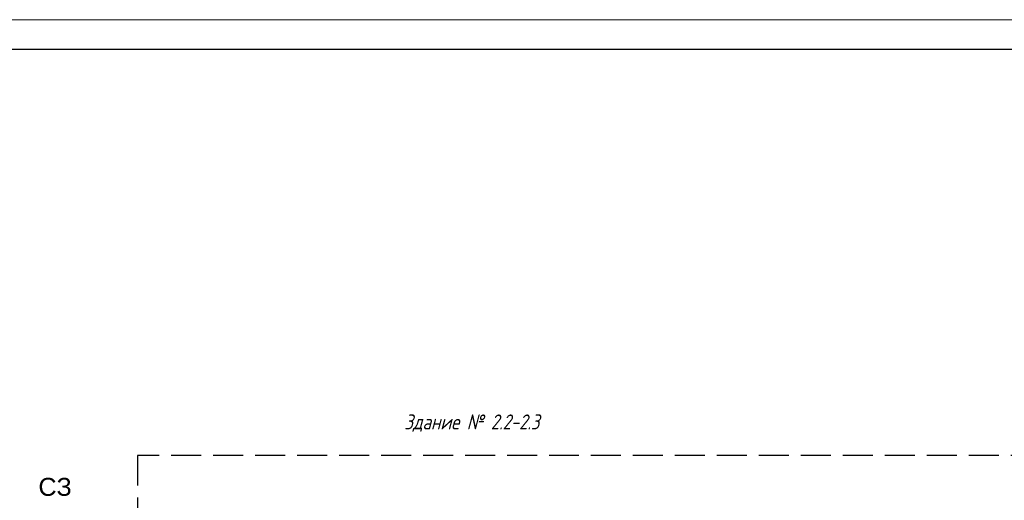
# Model space of a CAD drawing. Header units: millimetres. Extents: x -56135 to 1694203, y -446411 to -23139.
# Tile 55 of 256: x 333382 to 349799, y -106524 to -98505. Entities that reach past the tile are written whole.
import ezdxf

# ---------------------------------------------------------------- set-up
doc = ezdxf.new("R2010")
doc.units = ezdxf.units.MM
doc.linetypes.add('CONTI', pattern=[1, 0, 1])
doc.linetypes.add('DASHED', pattern=[7, 5, -2, 0])
doc.layers.add('CUT_LRS', color=7, linetype='CONTI')
doc.layers.add('ТОЛСТЫЕ_ОСНОВНЫЕ', color=6, linetype='Continuous')
doc.layers.add('ТОНКИЕ', color=7, linetype='Continuous', lineweight=9)
doc.styles.get("Standard").update_dxf_attribs({"font": 'arial.ttf'})
doc.styles.add('ўхЁЄхцэ√щ', font='simplex.shx', dxfattribs={"height": 2.5})

# ---------------------------------------------------------------- blocks, each defined once
blk = doc.blocks.new('*U42')
at = {"layer": 'ТОЛСТЫЕ_ОСНОВНЫЕ', "color": 6}
blk.add_lwpolyline([(20, 5), (1256, 5), (1256, 589), (20, 589)], close=True, dxfattribs=at)
at = {"layer": 'ТОНКИЕ'}
blk.add_lwpolyline([(0, 0), (1261, 0), (1261, 594), (0, 594)], close=True, dxfattribs=at)
blk = doc.blocks.new('геология разряи 2-2')
at = {"layer": 'CUT_LRS', "linetype": 'DASHED'}
blk.add_lwpolyline([(171.16, -203.55), (171.16, -188.25), (-224.44, -188.25), (-224.44, -197.56)], dxfattribs=at)
at = {"insert": (-168.7, -182.86), "char_height": 2.5, "width": 70, "attachment_point": 5, "style": 'ўхЁЄхцэ√щ'}
blk.add_mtext('{\\fGOST type A|b0|i0|c204|p34;\\Q15;Здание № 2.2-2.3}', dxfattribs=at)
at = {"linetype": 'DASHED', "insert": (-240.97, -192), "char_height": 3, "width": 5.6778, "attachment_point": 1}
blk.add_mtext('СЗ', dxfattribs=at)

msp = doc.modelspace()

# ---------------------------------------------------------------- block references
at = {"xscale": 100, "yscale": 100, "zscale": 100}
msp.add_blockref('*U42', (324717.5, -157904.7), dxfattribs=at)
at = {"layer": 'CUT_LRS', "linetype": 'Continuous', "xscale": 100, "yscale": 100, "zscale": 100}
msp.add_blockref('геология разряи 2-2', (357791.3, -86949.1), dxfattribs=at)

doc.saveas('drawing.dxf')
